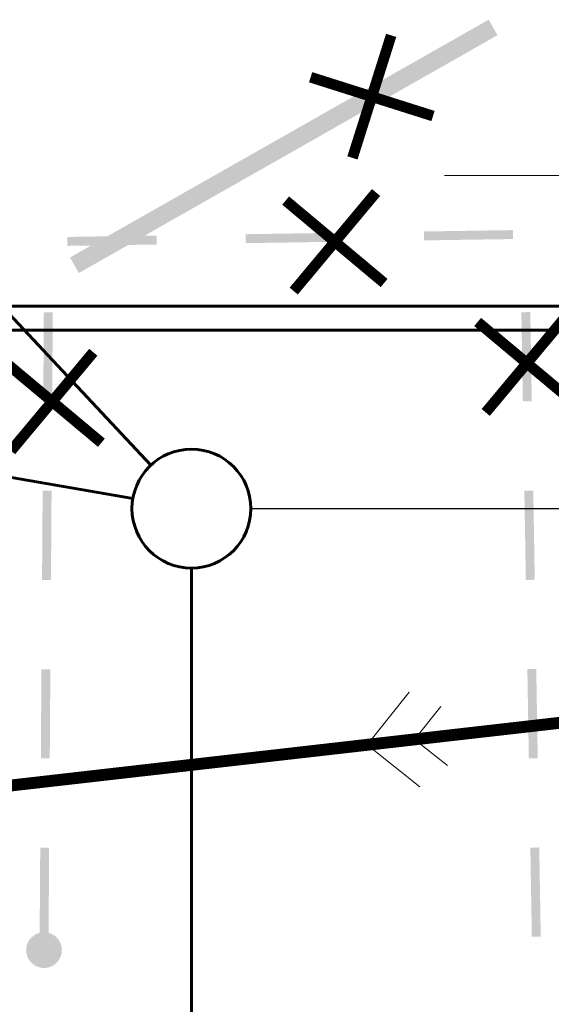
# Model space of a CAD drawing. Header units: millimetres. Extents: x 0 to 420, y 0 to 297.
# Tile 11 of 43: x 113 to 122, y 184 to 201. Entities that reach past the tile are written whole.
import ezdxf

# ---------------------------------------------------------------- set-up
doc = ezdxf.new("R2010")
doc.units = ezdxf.units.MM
for name, pattern in [('K5LT32772', [0]), ('K5LT_AXLED', [15.063659, 10.563659, -1.5, 1.5, -1.5]), ('K5LT_BASIC', [0]), ('K5LT_THIN', [0])]:
    doc.linetypes.add(name, pattern=pattern)
for name, color, linetype in [('_К3 (маслоотвод)', 7, 'Continuous'), ('_привязки', 7, 'Continuous'), ('Системный слой', 7, 'Continuous')]:
    doc.layers.add(name, color=color, linetype=linetype)
for name, color, linetype, true_color in [('Демонтаж', 7, 'Continuous', 0x666666), ('План ПС', 7, 'Continuous', 0x666666), ('Топосъемка', 7, 'Continuous', 0x7f7f7f)]:
    doc.layers.add(name, color=color, linetype=linetype, true_color=true_color)
doc.styles.add('KDIMTEXTSTYLE', font='txt', dxfattribs={"width": 0.96, "oblique": 15, "height": 5})
doc.dimstyles.new('KDIMSTYLE (0.00)', dxfattribs={"dimtxt": 5, "dimasz": 1, "dimexe": 2, "dimexo": 0, "dimgap": 1, "dimtad": 1, "dimlfac": 500, "dimtxsty": 'KDIMTEXTSTYLE', "dimsah": 1, "dimcen": 0, "dimdle": 1, "dimadec": 0, "dimazin": 0, "dimtfac": 0.667, "dimtmove": 0, "dimatfit": 3, "dimfxl": 0, "dimtvp": 1, "dimtolj": 1, "dimtzin": 0, "dimarcsym": 0})

# ---------------------------------------------------------------- blocks, each defined once
blk = doc.blocks.new('U29')
at = {"layer": 'План ПС', "linetype": 'K5LT_AXLED', "lineweight": 18}
for q in [(123.096, 200.901), (120.506, 198.311), (125.686, 198.311), (123.096, 195.721)]:
    blk.add_line((123.096, 198.311), q, dxfattribs=at)
blk = doc.blocks.new('U198')
at = {"layer": 'Топосъемка'}
blk.add_hatch(color=256, dxfattribs=at).paths.add_polyline_path([(113.87, 185.01), (113.898, 185.022), (113.925, 185.037), (113.95, 185.055), (113.974, 185.076), (113.995, 185.098), (114.013, 185.123), (114.029, 185.149), (114.043, 185.178), (114.053, 185.207), (114.06, 185.237), (114.064, 185.268), (114.065, 185.299), (114.062, 185.329), (114.057, 185.36), (114.048, 185.39), (114.036, 185.418), (114.022, 185.446), (114.004, 185.471), (113.984, 185.495), (113.962, 185.517), (113.938, 185.536), (113.912, 185.552), (113.884, 185.566), (113.855, 185.577), (113.825, 185.585), (113.794, 185.589), (113.763, 185.591), (113.732, 185.589), (113.702, 185.584), (113.672, 185.576), (113.66, 185.572), (113.631, 185.56), (113.604, 185.544), (113.579, 185.526), (113.556, 185.506), (113.535, 185.483), (113.516, 185.459), (113.5, 185.432), (113.487, 185.404), (113.477, 185.375), (113.47, 185.345), (113.466, 185.314), (113.465, 185.283), (113.467, 185.252), (113.473, 185.222), (113.482, 185.192), (113.493, 185.163), (113.508, 185.136), (113.525, 185.11), (113.545, 185.087), (113.567, 185.065), (113.592, 185.046), (113.618, 185.029), (113.646, 185.016), (113.675, 185.005), (113.705, 184.997), (113.735, 184.992), (113.766, 184.991), (113.797, 184.993), (113.828, 184.997), (113.858, 185.006)])
blk = doc.blocks.new('U262')
at = {"layer": 'Топосъемка', "linetype": 'K5LT32772', "lineweight": 20}
for p, q in [((119.205, 188.742), (119.91, 189.628)), ((120.44, 189.386), (120, 188.833)), ((122.683, 189.139), (119.205, 188.742)), ((120.091, 188.038), (119.205, 188.742)), ((120, 188.833), (120.554, 188.393))]:
    blk.add_line(p, q, dxfattribs=at)
blk = doc.blocks.new('U328')
at = {"layer": 'План ПС', "linetype": 'K5LT_BASIC', "lineweight": 60}
for p, q in [((125.845, 196.112), (110.345, 196.112)), ((126.245, 195.712), (109.945, 195.712))]:
    blk.add_line(p, q, dxfattribs=at)
blk = doc.blocks.new('KDIMARROW_03')
at = {"layer": '_К3 (маслоотвод)', "color": 0, "linetype": 'K5LT_THIN', "lineweight": 18}
blk.add_line((0, 0), (-1, 0), dxfattribs=at)
at = {"layer": 'Системный слой', "color": 0, "linetype": 'K5LT_BASIC', "lineweight": 60}
blk.add_line((-1.061, -1.061), (1.061, 1.061), dxfattribs=at)
at = {"layer": 'Системный слой', "color": 0, "linetype": 'K5LT_THIN', "lineweight": 18}
blk.add_line((0, 0), (2, 0), dxfattribs=at)

msp = doc.modelspace()

# ---------------------------------------------------------------- hatches: boundary and pattern name
at = {"layer": 'Топосъемка'}
for points in [[(121.395662, 200.668878), (121.247611, 200.929803), (121.204128, 200.905136), (119.132692, 199.729844), (116.673547, 198.334576), (114.289563, 196.981948), (114.202584, 196.932588), (114.350636, 196.671663), (114.394112, 196.696349), (116.821598, 198.073651), (119.280724, 199.468913), (121.308684, 200.619519)], [(115.657252, 197.301035), (114.157424, 197.27805), (114.159732, 197.128071), (115.659542, 197.151049)], [(118.656891, 197.346998), (117.157081, 197.32402), (117.15937, 197.174035), (118.659198, 197.197019)], [(121.656547, 197.392969), (120.156718, 197.369983), (120.159026, 197.220005), (121.658836, 197.242982)], [(113.911935, 196.011472), (113.761932, 196.012486), (113.751828, 194.512519), (113.901831, 194.511505)], [(121.947254, 196.014995), (121.797262, 196.012491), (121.822455, 194.512697), (121.972421, 194.515212)], [(113.891727, 193.011538), (113.741724, 193.012552), (113.73162, 191.512585), (113.881623, 191.511571)], [(121.997607, 193.015437), (121.847622, 193.012915), (121.872797, 191.513114), (122.022781, 191.515637)], [(113.871519, 190.011604), (113.721536, 190.012626), (113.711432, 188.512659), (113.861434, 188.511644)], [(122.047949, 190.015855), (121.897983, 190.013338), (121.923157, 188.513537), (122.073141, 188.516061)], [(113.851331, 187.011677), (113.701328, 187.012693), (113.691224, 185.512726), (113.841226, 185.511711)], [(122.098308, 187.016278), (121.948343, 187.013762), (121.973517, 185.51396), (122.123502, 185.516484)]]:
    msp.add_hatch(color=256, dxfattribs=at).paths.add_polyline_path(points)

# ---------------------------------------------------------------- linework, layer by layer
at = {"layer": '_К3 (маслоотвод)', "linetype": 'K5LT_BASIC', "lineweight": 60}
for p, q in [((115.561325, 193.441121), (111.745175, 197.511592)), ((111.445274, 193.540967), (115.259875, 192.881855)), ((116.245274, 191.711592), (116.245274, 151.015276))]:
    msp.add_line(p, q, dxfattribs=at)
msp.add_circle((116.245274, 192.711592), 1, dxfattribs=at)
at = {"layer": 'Демонтаж', "linetype": 'K5LT_THIN', "const_width": 0.18}
for points in [[(118.251079, 199.962844), (120.310369, 199.310982), (119.280724, 199.636913), (119.606655, 200.666558), (118.954793, 198.607268)], [(117.83066, 197.889786), (119.487735, 196.504253), (118.659198, 197.197019), (119.351964, 198.025557), (117.966431, 196.368482)], [(121.061704, 195.849372), (122.71878, 194.463839), (121.890242, 195.156606), (122.583008, 195.985143), (121.197476, 194.328068)], [(113.073293, 195.204271), (114.730368, 193.818738), (113.901831, 194.511505), (114.594597, 195.340043), (113.209064, 193.682967)]]:
    msp.add_lwpolyline(points, dxfattribs=at)
at = {"layer": 'Топосъемка', "linetype": 'K5LT32772', "const_width": 0.2}
msp.add_lwpolyline([(105.450445, 187.173383), (123.179673, 189.195254)], dxfattribs=at)

# ---------------------------------------------------------------- block references
at = {"layer": 'План ПС'}
for name in ['U328', 'U29']:
    msp.add_blockref(name, (0, 0), dxfattribs=at)
at = {"layer": 'Топосъемка'}
for name in ['U262', 'U198']:
    msp.add_blockref(name, (0, 0), dxfattribs=at)

# ---------------------------------------------------------------- dimensions: what is measured, and where the dimension line sits
at = {"layer": '_привязки'}
msp.add_linear_dim(base=(137.357462, 192.711592), p1=(123.096398, 195.711592), p2=(115.245274, 192.711592), angle=90, location=(137.357462, 185.990998), dimstyle='KDIMSTYLE (0.00)', override={"dimexo": 2, "dimpost": '\\fGOST type A|b0|c204|p34;\\H3.5;\\W0.960;\\Q15;<>', "dimblk1": 'KDIMARROW_03', "dimblk2": 'KDIMARROW_03', "dimse1": 0, "dimse2": 0, "dimtolj": 1}, dxfattribs=at).render()

doc.saveas('drawing.dxf')
